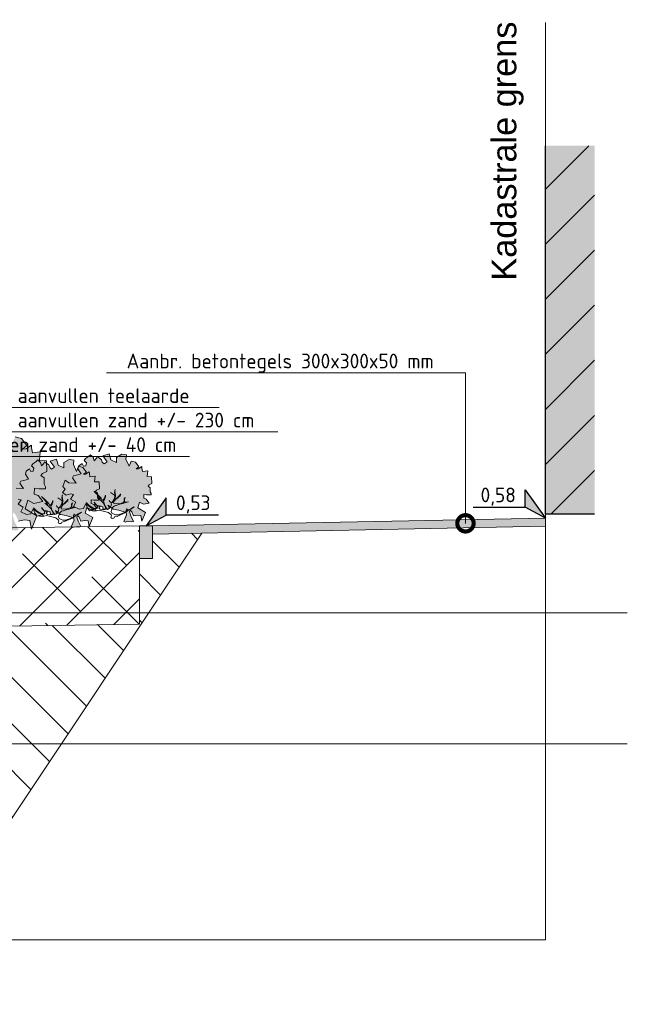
# Model space of a CAD drawing. Header units: metres. Extents: x 92403 to 95147, y 464428 to 465602.
# Tile 102 of 256: x 92452.57 to 92456.28, y 465157.47 to 465163.49. Entities that reach past the tile are written whole.
import ezdxf
from ezdxf import colors
from ezdxf.entities.mleader import LeaderData, LeaderLine
from ezdxf.enums import TextEntityAlignment as Align
from ezdxf.math import Vec2, Vec3

# ---------------------------------------------------------------- set-up
doc = ezdxf.new("R2010")
doc.units = ezdxf.units.M
for name, pattern in [('AL-NAP_LIJN', [15.25, 12, -1.5, 0.25, -1.5]), ('XX-AFBREEK', [7, 4, -1, 1, -1]), ('XX-PROJECTGRENS', [18, 12, -3, 0, -3])]:
    doc.linetypes.add(name, pattern=pattern)
doc.layers.get('0').update_dxf_attribs({"linetype": 'CONTINUOUS'})
doc.layers.add('N-RO-GR-GROENSTROOK-A', color=7, linetype='CONTINUOUS', lineweight=0, true_color=0x5de817, transparency=0.7)
for name, color, linetype, lineweight in [('N-WE-GR-GRAS-A', 62, 'CONTINUOUS', 18), ('N-WE-GW-GROND_ZAND_CUNETZAND-WERK-A-200', 7, 'CONTINUOUS', 18), ('N-WE-VH-VERHARDING_FUNDERING-A-50', 252, 'CONTINUOUS', 18), ('X-XX-AL-AFBREEKLIJN-G', 7, 'XX-AFBREEK', 18), ('X-XX-AL-DETAIL1-G', 7, 'CONTINUOUS', 18), ('X-XX-AL-DETAIL1-T18', 7, 'CONTINUOUS', 18), ('X-XX-AL-DETAIL3-V', 253, 'CONTINUOUS', 18), ('X-XX-AL-HOOGTELABEL-S', 7, 'CONTINUOUS', 25), ('X-XX-AL-NAP-G', 7, 'AL-NAP_LIJN', 18), ('X-XX-AL-RMB - profiel', 7, 'CONTINUOUS', 9)]:
    doc.layers.add(name, color=color, linetype=linetype, lineweight=lineweight)
doc.styles.add('Leiden', font='isocp.shx')
doc.styles.add('NLCS-ISO', font='NLCS-ISO.ttf')
doc.styles.add('NLCS-ISO-M50-T18', font='NLCS-ISO.ttf', dxfattribs={"height": 0.09})

# ---------------------------------------------------------------- blocks, each defined once
blk = doc.blocks.new('gevel_gebouw')
at = {"layer": 'X-XX-AL-DETAIL1-G'}
h = blk.add_hatch(color=9, dxfattribs=at)
h.dxf.hatch_style = 1
h.paths.add_polyline_path([(94764.8395, 462768.2662), (94764.4395, 462768.2662), (94764.4395, 462765.2662), (94764.8395, 462765.2662)])
h = blk.add_hatch(dxfattribs=at)
h.set_pattern_fill('ANSI31', scale=0.1, angle=90)
h.set_pattern_definition([(135, (0.00387, 0), (-0.22450640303, -0.22450640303), [])])
h.paths.add_polyline_path([(94764.8395, 462768.2662), (94764.4395, 462768.2662), (94764.4395, 462765.2662), (94764.8395, 462765.2662)])
at = {"layer": 'X-XX-AL-DETAIL1-G', "color": 7, "lineweight": 30, "flags": 128}
for points in [[(94764.8395, 462765.2662), (94764.8395, 462768.2662)], [(94764.8395, 462765.2662), (94764.4395, 462765.2662)]]:
    blk.add_lwpolyline(points, dxfattribs=at)
blk = doc.blocks.new('SAL-HOOGTELABEL_02-SO')
for p, q in [((2.46, 3.44), (0, 0)), ((2.46, 1.31), (2.46, 3.44)), ((0, 0), (2.46, 1.31)), ((8.84, 1.31), (2.46, 1.31))]:
    blk.add_line(p, q)
blk.add_solid([(2.46, 3.44), (0, 0), (2.46, 1.31)])
at = {"style": 'NLCS-ISO'}
blk.add_attdef('...', text='', height=1.8, dxfattribs=at).set_placement((5.77, 2.62), align=Align.MIDDLE)
blk = doc.blocks.new('_DotSmall')
at = {"const_width": 0.5}
blk.add_lwpolyline([(-0.0625, 0, 1), (0.0625, 0, 1)], format="xyb", close=True, dxfattribs=at)

msp = doc.modelspace()

# ---------------------------------------------------------------- hatches: boundary and pattern name
at = {"layer": 'N-RO-GR-GROENSTROOK-A', "transparency": 33554508}
h = msp.add_hatch(color=256, dxfattribs=at)
h.dxf.hatch_style = 1
h.paths.add_polyline_path([(92452.37136, 465160.489062), (92452.42454, 465160.478927), (92452.491418, 465160.455922), (92452.496794, 465160.433927), (92452.47045, 465160.372813), (92452.485729, 465160.366227), (92452.499489, 465160.370953), (92452.543047, 465160.368163), (92452.562462, 465160.373648), (92452.535456, 465160.424721), (92452.524485, 465160.463553), (92452.531071, 465160.478831), (92452.544661, 465160.463382), (92452.561286, 465160.425309), (92452.59767, 465160.433072), (92452.629915, 465160.428763), (92452.639955, 465160.375412), (92452.673757, 465160.458472), (92452.602222, 465160.501536), (92452.618178, 465160.553372), (92452.655324, 465160.533827), (92452.709922, 465160.54573), (92452.681794, 465160.582), (92452.657449, 465160.590614), (92452.658939, 465160.626166), (92452.684425, 465160.623206), (92452.68649, 465160.622966), (92452.72672, 465160.62385), (92452.726486, 465160.63449), (92452.718778, 465160.651548), (92452.717527, 465160.689964), (92452.698085, 465160.703873), (92452.708277, 465160.717456), (92452.735012, 465160.728643), (92452.731753, 465160.793593), (92452.690474, 465160.795323), (92452.691685, 465160.824209), (92452.694526, 465160.848574), (92452.646948, 465160.842712), (92452.641182, 465160.872676), (92452.640099, 465160.890267), (92452.605844, 465160.867218), (92452.585783, 465160.866356), (92452.612918, 465160.887085), (92452.578889, 465160.931458), (92452.540535, 465160.940921), (92452.519237, 465160.891928), (92452.490535, 465160.957943), (92452.49563, 465160.998844), (92452.452234, 465161.0059), (92452.401036, 465160.975704), (92452.400611, 465160.928323), (92452.348272, 465160.951597), (92452.333001, 465161.009194), (92452.273706, 465160.990599), (92452.31416, 465160.931946), (92452.286172, 465160.915705), (92452.268287, 465160.929548), (92452.259673, 465160.953608), (92452.254623, 465160.957224), (92452.220567, 465160.982351), (92452.21401, 465160.968615), (92452.191919, 465160.94414), (92452.181816, 465160.976119), (92452.158398, 465161.000668), (92452.13842, 465160.983175), (92452.109538, 465160.964221), (92452.09631, 465160.946444), (92452.120053, 465160.923452), (92452.11191, 465160.89669), (92452.091441, 465160.89231), (92452.079446, 465160.916381), (92452.048714, 465160.89672), (92452.039677, 465160.867245), (92452.068405, 465160.820476), (92452.026469, 465160.806521), (92451.996654, 465160.802533), (92451.986946, 465160.781859), (92452.0061, 465160.754869), (92452.021762, 465160.73143), (92451.954334, 465160.735958), (92451.92024, 465160.76017), (92451.897017, 465160.702484), (92451.917761, 465160.676213), (92451.894672, 465160.646542), (92451.927652, 465160.620544), (92451.971003, 465160.631035), (92451.99886, 465160.625547), (92451.970842, 465160.583774), (92452.020366, 465160.555381), (92451.997579, 465160.514305), (92452.050035, 465160.487622), (92452.091453, 465160.495445), (92452.112869, 465160.541029), (92452.129393, 465160.500925), (92452.149282, 465160.472857), (92452.215248, 465160.495494), (92452.225026, 465160.524021), (92452.273654, 465160.511508), (92452.276895, 465160.483352), (92452.334298, 465160.49404), (92452.321638, 465160.527043), (92452.371373, 465160.489079)])
h = msp.add_hatch(color=256, dxfattribs=at)
h.dxf.hatch_style = 1
h.paths.add_polyline_path([(92452.818747, 465160.466762), (92452.853325, 465160.460172), (92452.896808, 465160.445214), (92452.900304, 465160.430912), (92452.883176, 465160.391176), (92452.89311, 465160.386894), (92452.902056, 465160.389967), (92452.930378, 465160.388153), (92452.943002, 465160.391719), (92452.925442, 465160.424927), (92452.918309, 465160.450176), (92452.922591, 465160.460109), (92452.931427, 465160.450064), (92452.942237, 465160.425309), (92452.965894, 465160.430357), (92452.98686, 465160.427555), (92452.993388, 465160.392866), (92453.015366, 465160.446872), (92452.968854, 465160.474872), (92452.979228, 465160.508576), (92453.00338, 465160.495868), (92453.038881, 465160.503607), (92453.020592, 465160.52719), (92453.004762, 465160.532791), (92453.005731, 465160.555907), (92453.022302, 465160.553982), (92453.023645, 465160.553826), (92453.049802, 465160.554401), (92453.04965, 465160.561319), (92453.044639, 465160.57241), (92453.043825, 465160.597389), (92453.031184, 465160.606432), (92453.03781, 465160.615263), (92453.055194, 465160.622538), (92453.053075, 465160.664768), (92453.026235, 465160.665893), (92453.027022, 465160.684674), (92453.02887, 465160.700517), (92452.997935, 465160.696705), (92452.994186, 465160.716188), (92452.993481, 465160.727626), (92452.971209, 465160.712639), (92452.958165, 465160.712079), (92452.975808, 465160.725557), (92452.953682, 465160.754408), (92452.928745, 465160.760561), (92452.914896, 465160.728705), (92452.896235, 465160.771629), (92452.899547, 465160.798222), (92452.871331, 465160.80281), (92452.838042, 465160.783177), (92452.837766, 465160.75237), (92452.803735, 465160.767503), (92452.793806, 465160.804952), (92452.755252, 465160.792862), (92452.781555, 465160.754726), (92452.763357, 465160.744165), (92452.751729, 465160.753166), (92452.746128, 465160.76881), (92452.742844, 465160.771161), (92452.720701, 465160.787499), (92452.716437, 465160.778568), (92452.702074, 465160.762654), (92452.695505, 465160.783447), (92452.680279, 465160.799409), (92452.667289, 465160.788034), (92452.64851, 465160.775711), (92452.639909, 465160.764152), (92452.655346, 465160.749203), (92452.650052, 465160.731802), (92452.636743, 465160.728954), (92452.628944, 465160.744605), (92452.608962, 465160.731821), (92452.603086, 465160.712657), (92452.621765, 465160.682247), (92452.594498, 465160.673174), (92452.575113, 465160.670581), (92452.5688, 465160.657139), (92452.581254, 465160.63959), (92452.591438, 465160.62435), (92452.547596, 465160.627294), (92452.525427, 465160.643036), (92452.510328, 465160.605529), (92452.523816, 465160.588447), (92452.508804, 465160.569155), (92452.530247, 465160.552251), (92452.558434, 465160.559073), (92452.576547, 465160.555504), (92452.55833, 465160.528343), (92452.59053, 465160.509882), (92452.575714, 465160.483175), (92452.609821, 465160.465825), (92452.636751, 465160.470911), (92452.650675, 465160.500551), (92452.661419, 465160.474475), (92452.674351, 465160.456225), (92452.717242, 465160.470944), (92452.7236, 465160.489492), (92452.755218, 465160.481356), (92452.757326, 465160.463049), (92452.794649, 465160.469998), (92452.786417, 465160.491457), (92452.818755, 465160.466772)])
h = msp.add_hatch(color=256, dxfattribs=at)
h.dxf.hatch_style = 1
h.paths.add_polyline_path([(92453.140309, 465160.499107), (92453.174887, 465160.492517), (92453.21837, 465160.477558), (92453.221866, 465160.463257), (92453.204737, 465160.423521), (92453.214671, 465160.419239), (92453.223618, 465160.422312), (92453.25194, 465160.420498), (92453.264564, 465160.424064), (92453.247004, 465160.457272), (92453.239871, 465160.48252), (92453.244153, 465160.492454), (92453.252989, 465160.482409), (92453.263799, 465160.457654), (92453.287456, 465160.462701), (92453.308422, 465160.4599), (92453.314949, 465160.425211), (92453.336928, 465160.479216), (92453.290416, 465160.507217), (92453.30079, 465160.540921), (92453.324942, 465160.528213), (92453.360442, 465160.535952), (92453.342154, 465160.559535), (92453.326324, 465160.565136), (92453.327293, 465160.588252), (92453.343864, 465160.586327), (92453.345207, 465160.586171), (92453.371364, 465160.586745), (92453.371212, 465160.593664), (92453.3662, 465160.604755), (92453.365387, 465160.629733), (92453.352746, 465160.638777), (92453.359372, 465160.647608), (92453.376756, 465160.654882), (92453.374637, 465160.697113), (92453.347797, 465160.698237), (92453.348584, 465160.717019), (92453.350432, 465160.732862), (92453.319497, 465160.72905), (92453.315747, 465160.748533), (92453.315043, 465160.75997), (92453.292771, 465160.744984), (92453.279727, 465160.744424), (92453.29737, 465160.757902), (92453.275244, 465160.786753), (92453.250307, 465160.792906), (92453.236458, 465160.76105), (92453.217796, 465160.803974), (92453.221109, 465160.830567), (92453.192893, 465160.835155), (92453.159604, 465160.815522), (92453.159327, 465160.784715), (92453.125297, 465160.799848), (92453.115368, 465160.837297), (92453.076814, 465160.825206), (92453.103117, 465160.787071), (92453.084919, 465160.77651), (92453.073291, 465160.785511), (92453.06769, 465160.801155), (92453.064406, 465160.803506), (92453.042263, 465160.819843), (92453.037999, 465160.810913), (92453.023635, 465160.794999), (92453.017067, 465160.815791), (92453.00184, 465160.831754), (92452.988851, 465160.820379), (92452.970072, 465160.808055), (92452.961471, 465160.796497), (92452.976908, 465160.781548), (92452.971614, 465160.764147), (92452.958305, 465160.761299), (92452.950506, 465160.77695), (92452.930524, 465160.764166), (92452.924648, 465160.745002), (92452.943327, 465160.714592), (92452.91606, 465160.705519), (92452.896674, 465160.702926), (92452.890362, 465160.689483), (92452.902816, 465160.671935), (92452.912999, 465160.656694), (92452.869158, 465160.659639), (92452.846989, 465160.675381), (92452.83189, 465160.637874), (92452.845378, 465160.620792), (92452.830365, 465160.6015), (92452.851809, 465160.584596), (92452.879996, 465160.591417), (92452.898108, 465160.587849), (92452.879891, 465160.560688), (92452.912092, 465160.542227), (92452.897276, 465160.515519), (92452.931382, 465160.49817), (92452.958313, 465160.503256), (92452.972237, 465160.532895), (92452.982981, 465160.50682), (92452.995913, 465160.48857), (92453.038804, 465160.503288), (92453.045162, 465160.521837), (92453.07678, 465160.513701), (92453.078888, 465160.495394), (92453.116211, 465160.502343), (92453.107979, 465160.523801), (92453.140317, 465160.499117)])
at = {"layer": 'N-WE-GW-GROND_ZAND_CUNETZAND-WERK-A-200'}
h = msp.add_hatch(dxfattribs=at)
h.set_pattern_fill('AGW-WERK_ONTGRAVEN', color=256, scale=0.04, pattern_type=2)
h.set_pattern_definition([(135, (92450.27454, 465157.47126), (-0.141421, -0.141421), [])])
h.paths.add_polyline_path([(92453.356758, 465159.864594), (92453.300369, 465159.864594), (92453.300369, 465159.796516), (92450.010369, 465159.744611), (92450.010369, 465159.711589), (92448.792301, 465159.694613), (92450.012314, 465157.864594), (92452.023425, 465157.864594)])
h.paths.add_polyline_path([(92453.682089, 465160.35259), (92453.380369, 465160.346559), (92453.380369, 465160.19659), (92453.300369, 465160.19659), (92453.300369, 465159.864594), (92453.356758, 465159.864594)])
at = {"layer": 'N-WE-VH-VERHARDING_FUNDERING-A-50'}
h = msp.add_hatch(dxfattribs=at)
h.set_pattern_fill('TEELAARDE', color=36, scale=0.2)
h.set_pattern_definition([(45, (0, 0), (-0.14142135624, 0.14142135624), []), (135, (0, 0), (-0.42426406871, 0.14142135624), [0.5, -0.3])])
h.paths.add_polyline_path([(92453.300369, 465160.39659), (92453.300369, 465159.796516), (92450.010369, 465159.744611), (92450.010369, 465160.214669), (92449.811576, 465160.211533), (92449.81172, 465160.341551)])
at = {"layer": 'X-XX-AL-DETAIL3-V'}
h = msp.add_hatch(color=254, dxfattribs=at)
h.dxf.hatch_style = 1
h.paths.add_polyline_path([(92455.780828, 465160.4446), (92453.380369, 465160.39659), (92453.380369, 465160.346559), (92455.780828, 465160.39454)])
at = {"layer": 'X-XX-AL-RMB - profiel', "true_color": 0x717384}
h = msp.add_hatch(color=8, dxfattribs=at)
h.dxf.hatch_style = 1
h.paths.add_polyline_path([(92453.380369, 465160.39659), (92453.380369, 465160.19659), (92453.300369, 465160.19659), (92453.300369, 465160.39659)])

# ---------------------------------------------------------------- linework, layer by layer
at = {"layer": 'N-WE-GR-GRAS-A', "flags": 128}
msp.add_lwpolyline([(92449.810369, 465160.34153), (92453.300369, 465160.39659)], dxfattribs=at)
at = {"layer": 'X-XX-AL-AFBREEKLIJN-G', "color": 251, "flags": 128}
msp.add_lwpolyline([(92455.780853, 465157.864594), (92425.957967, 465157.864594)], dxfattribs=at)
at = {"layer": 'X-XX-AL-NAP-G', "color": 142, "flags": 128}
for points in [[(92456.280853, 465159.864594), (92424.856294, 465159.864594)], [(92456.280853, 465159.064594), (92424.856294, 465159.064594)]]:
    msp.add_lwpolyline(points, dxfattribs=at)
at = {"layer": 'X-XX-AL-RMB - profiel'}
msp.add_line((92453.682089, 465160.35259), (92451.761203, 465157.471261), dxfattribs=at)
at = {"layer": 'X-XX-AL-RMB - profiel', "color": 150, "linetype": 'XX-PROJECTGRENS', "true_color": 0x0078f0, "flags": 128}
msp.add_lwpolyline([(92455.780853, 465157.864594), (92455.780853, 465163.475136)], dxfattribs=at)
at = {"layer": 'X-XX-AL-RMB - profiel', "color": 251}
for points in [[(92452.561286, 465160.425309), (92452.59767, 465160.433072), (92452.629915, 465160.428763), (92452.639955, 465160.375412), (92452.673757, 465160.458472), (92452.602222, 465160.501536), (92452.618178, 465160.553372), (92452.655324, 465160.533827), (92452.709922, 465160.54573), (92452.681794, 465160.582), (92452.657449, 465160.590614), (92452.658939, 465160.626166), (92452.684425, 465160.623206), (92452.68649, 465160.622966), (92452.72672, 465160.62385), (92452.726486, 465160.63449), (92452.718778, 465160.651548), (92452.717527, 465160.689964), (92452.698085, 465160.703873), (92452.708277, 465160.717456), (92452.735012, 465160.728643), (92452.731753, 465160.793593), (92452.690474, 465160.795323), (92452.691685, 465160.824209), (92452.694526, 465160.848574), (92452.646948, 465160.842712), (92452.641182, 465160.872676), (92452.640099, 465160.890267), (92452.605844, 465160.867218), (92452.585783, 465160.866356), (92452.612918, 465160.887085), (92452.578889, 465160.931458), (92452.540535, 465160.940921)], [(92452.558434, 465160.559073), (92452.576547, 465160.555504), (92452.55833, 465160.528343), (92452.59053, 465160.509882), (92452.575714, 465160.483175), (92452.609821, 465160.465825), (92452.636751, 465160.470911), (92452.650675, 465160.500551), (92452.661419, 465160.474475), (92452.674351, 465160.456225), (92452.717242, 465160.470944), (92452.7236, 465160.489492), (92452.755218, 465160.481356), (92452.757326, 465160.463049), (92452.794649, 465160.469998), (92452.786417, 465160.491457), (92452.818755, 465160.466772), (92452.818747, 465160.466762), (92452.853325, 465160.460172), (92452.896808, 465160.445214), (92452.900304, 465160.430912), (92452.883176, 465160.391176), (92452.89311, 465160.386894), (92452.902056, 465160.389967), (92452.930378, 465160.388153), (92452.943002, 465160.391719), (92452.925442, 465160.424927), (92452.918309, 465160.450176), (92452.922591, 465160.460109), (92452.931427, 465160.450064), (92452.942237, 465160.425309), (92452.965894, 465160.430357), (92452.98686, 465160.427555), (92452.993388, 465160.392866), (92453.015366, 465160.446872), (92452.968854, 465160.474872), (92452.979228, 465160.508576), (92453.00338, 465160.495868), (92453.038881, 465160.503607), (92453.020592, 465160.52719), (92453.004762, 465160.532791), (92453.005731, 465160.555907), (92453.022302, 465160.553982), (92453.023645, 465160.553826), (92453.049802, 465160.554401), (92453.04965, 465160.561319), (92453.044639, 465160.57241), (92453.043825, 465160.597389), (92453.031184, 465160.606432), (92453.03781, 465160.615263), (92453.055194, 465160.622538), (92453.053075, 465160.664768), (92453.026235, 465160.665893), (92453.027022, 465160.684674), (92453.02887, 465160.700517), (92452.997935, 465160.696705), (92452.994186, 465160.716188), (92452.993481, 465160.727626), (92452.971209, 465160.712639), (92452.958165, 465160.712079), (92452.975808, 465160.725557), (92452.953682, 465160.754408), (92452.928745, 465160.760561), (92452.914896, 465160.728705), (92452.896235, 465160.771629), (92452.899547, 465160.798222), (92452.871331, 465160.80281), (92452.838042, 465160.783177), (92452.837766, 465160.75237), (92452.803735, 465160.767503), (92452.793806, 465160.804952), (92452.755252, 465160.792862), (92452.781555, 465160.754726), (92452.763357, 465160.744165), (92452.751729, 465160.753166), (92452.746128, 465160.76881), (92452.742844, 465160.771161), (92452.720701, 465160.787499), (92452.716437, 465160.778568), (92452.702074, 465160.762654), (92452.695505, 465160.783447), (92452.680279, 465160.799409), (92452.667289, 465160.788034), (92452.64851, 465160.775711), (92452.639909, 465160.764152), (92452.655346, 465160.749203), (92452.650052, 465160.731802), (92452.636743, 465160.728954), (92452.628944, 465160.744605), (92452.608962, 465160.731821), (92452.603086, 465160.712657), (92452.621765, 465160.682247), (92452.594498, 465160.673174), (92452.575113, 465160.670581), (92452.5688, 465160.657139), (92452.581254, 465160.63959), (92452.591438, 465160.62435), (92452.547596, 465160.627294)], [(92453.124958, 465160.446838), (92453.127978, 465160.450794), (92453.128551, 465160.459746), (92453.127094, 465160.463988), (92453.111039, 465160.477808), (92453.05319, 465160.492232), (92453.03872, 465160.487627), (92453.034244, 465160.487914), (92453.028259, 465160.486223), (92453.011109, 465160.488358), (92453.006399, 465160.490389), (92453.023548, 465160.488253), (92453.032266, 465160.489423), (92453.036274, 465160.492624), (92453.016211, 465160.503243), (92453.007025, 465160.50556), (92452.985271, 465160.522166), (92452.974212, 465160.538432), (92452.993468, 465160.520604), (92453.018709, 465160.504466), (92453.042079, 465160.502278), (92453.044109, 465160.506988), (92453.039504, 465160.521457), (92453.022747, 465160.540509), (92453.028393, 465160.531504), (92453.044448, 465160.517683), (92453.054623, 465160.514612), (92453.062873, 465160.519269), (92453.058865, 465160.516069), (92453.058579, 465160.511592), (92453.054102, 465160.511879), (92453.052072, 465160.507169), (92453.059462, 465160.498398), (92453.073124, 465160.495794), (92453.09207, 465160.500112), (92453.093632, 465160.50831), (92453.08117, 465160.535038), (92453.068836, 465160.547582), (92453.043126, 465160.567207), (92453.059702, 465160.556119), (92453.059755, 465160.562339), (92453.046251, 465160.583602), (92453.026527, 465160.604917), (92453.023327, 465160.608925), (92453.042816, 465160.589353), (92453.06725, 465160.566007), (92453.07261, 465160.552526), (92453.082369, 465160.559161), (92453.091948, 465160.57376), (92453.092287, 465160.584456), (92453.088695, 465160.571548), (92453.08911, 465160.561841), (92453.081041, 465160.549221), (92453.082211, 465160.540502), (92453.088273, 465160.521791), (92453.101777, 465160.500528), (92453.105732, 465160.497509), (92453.114737, 465160.503155), (92453.122519, 465160.5113), (92453.129886, 465160.529151), (92453.12156, 465160.544896), (92453.117604, 465160.547916), (92453.115159, 465160.552912), (92453.117604, 465160.547916), (92453.129704, 465160.537114), (92453.133946, 465160.538571), (92453.147351, 465160.564333), (92453.149721, 465160.579739), (92453.147275, 465160.584736), (92453.123778, 465160.601107), (92453.153208, 465160.580207), (92453.147147, 465160.598919), (92453.150506, 465160.61357), (92453.152536, 465160.61828), (92453.149464, 465160.608105), (92453.153729, 465160.58294), (92453.151073, 465160.563058), (92453.149042, 465160.558348), (92453.159791, 465160.564228), (92453.185635, 465160.589885), (92453.184646, 465160.59064), (92453.175589, 465160.578774), (92453.181054, 465160.577732), (92453.187039, 465160.579423), (92453.178321, 465160.578253), (92453.166765, 465160.565164), (92453.154507, 465160.557306), (92453.14243, 465160.541485), (92453.143601, 465160.532767), (92453.170457, 465160.531047), (92453.186904, 465160.534141), (92453.200385, 465160.539501), (92453.204393, 465160.542702), (92453.213088, 465160.570494), (92453.207284, 465160.56084), (92453.208401, 465160.545902), (92453.211602, 465160.541894), (92453.233514, 465160.543948), (92453.190859, 465160.531122), (92453.180398, 465160.529718), (92453.161686, 465160.523657), (92453.157678, 465160.520456), (92453.153202, 465160.520743), (92453.144718, 465160.517829), (92453.133683, 465160.507473), (92453.128581, 465160.492588), (92453.128007, 465160.483636), (92453.13191, 465160.474397), (92453.152962, 465160.463022), (92453.171387, 465160.464608), (92453.179871, 465160.467521), (92453.184347, 465160.467235), (92453.217815, 465160.482377), (92453.218388, 465160.491329), (92453.222215, 465160.502493), (92453.221928, 465160.498017), (92453.225129, 465160.494009), (92453.235825, 465160.49367), (92453.246807, 465160.497806), (92453.267081, 465160.512065), (92453.266092, 465160.51282), (92453.248083, 465160.501527), (92453.234836, 465160.494424), (92453.215785, 465160.477667), (92453.163839, 465160.454719), (92453.14838, 465160.45087), (92453.14635, 465160.446159), (92453.142342, 465160.442959), (92453.132635, 465160.442544), (92453.124958, 465160.446838)], [(92452.803396, 465160.414494), (92452.806416, 465160.418449), (92452.806989, 465160.427401), (92452.805532, 465160.431643), (92452.789477, 465160.445464), (92452.731628, 465160.459887), (92452.717158, 465160.455282), (92452.712682, 465160.455569), (92452.706697, 465160.453878), (92452.689547, 465160.456013), (92452.684837, 465160.458044), (92452.701986, 465160.455908), (92452.710704, 465160.457078), (92452.714712, 465160.460279), (92452.694649, 465160.470899), (92452.685463, 465160.473216), (92452.663709, 465160.489821), (92452.652651, 465160.506087), (92452.671906, 465160.488259), (92452.697148, 465160.472122), (92452.720517, 465160.469933), (92452.722547, 465160.474643), (92452.717942, 465160.489113), (92452.701185, 465160.508164), (92452.706831, 465160.499159), (92452.722886, 465160.485339), (92452.733061, 465160.482267), (92452.741311, 465160.486924), (92452.737304, 465160.483724), (92452.737017, 465160.479248), (92452.732541, 465160.479534), (92452.73051, 465160.474824), (92452.7379, 465160.466054), (92452.751562, 465160.46345), (92452.770508, 465160.467768), (92452.77207, 465160.475965), (92452.759608, 465160.502693), (92452.747274, 465160.515238), (92452.721565, 465160.534862), (92452.738141, 465160.523774), (92452.738193, 465160.529994), (92452.724689, 465160.551257), (92452.704965, 465160.572572), (92452.701765, 465160.57658), (92452.721254, 465160.557008), (92452.745688, 465160.533663), (92452.751048, 465160.520182), (92452.760808, 465160.526816), (92452.770386, 465160.541415), (92452.770725, 465160.552111), (92452.767133, 465160.539203), (92452.767548, 465160.529497), (92452.759479, 465160.516876), (92452.76065, 465160.508158), (92452.766711, 465160.489446), (92452.780215, 465160.468183), (92452.784171, 465160.465164), (92452.793175, 465160.47081), (92452.800957, 465160.478955), (92452.808324, 465160.496806), (92452.799998, 465160.512551), (92452.796042, 465160.515571), (92452.793597, 465160.520568), (92452.796042, 465160.515571), (92452.808142, 465160.504769), (92452.812385, 465160.506226), (92452.825789, 465160.531988), (92452.828159, 465160.547394), (92452.825713, 465160.552391), (92452.802216, 465160.568763), (92452.831647, 465160.547862), (92452.825585, 465160.566574), (92452.828944, 465160.581225), (92452.830974, 465160.585935), (92452.827902, 465160.57576), (92452.832167, 465160.550595), (92452.829511, 465160.530713), (92452.82748, 465160.526003), (92452.838229, 465160.531883), (92452.864073, 465160.55754), (92452.863084, 465160.558295), (92452.854027, 465160.546429), (92452.859492, 465160.545387), (92452.865477, 465160.547078), (92452.856759, 465160.545908), (92452.845203, 465160.532819), (92452.832945, 465160.524962), (92452.820868, 465160.50914), (92452.822039, 465160.500422), (92452.848895, 465160.498702), (92452.865342, 465160.501797), (92452.878823, 465160.507156), (92452.882831, 465160.510357), (92452.891526, 465160.538149), (92452.885722, 465160.528495), (92452.886839, 465160.513557), (92452.89004, 465160.50955), (92452.911952, 465160.511603), (92452.869297, 465160.498778), (92452.858836, 465160.497373), (92452.840124, 465160.491312), (92452.836116, 465160.488111), (92452.83164, 465160.488398), (92452.823156, 465160.485484), (92452.812121, 465160.475128), (92452.807019, 465160.460243), (92452.806445, 465160.451291), (92452.810348, 465160.442052), (92452.8314, 465160.430677), (92452.849825, 465160.432263), (92452.858309, 465160.435177), (92452.862785, 465160.43489), (92452.896253, 465160.450032), (92452.896827, 465160.458984), (92452.900653, 465160.470148), (92452.900366, 465160.465672), (92452.903567, 465160.461664), (92452.914263, 465160.461325), (92452.925245, 465160.465461), (92452.945519, 465160.47972), (92452.944531, 465160.480475), (92452.926521, 465160.469182), (92452.913274, 465160.46208), (92452.894223, 465160.445322), (92452.842277, 465160.422375), (92452.826818, 465160.418525), (92452.824788, 465160.413815), (92452.82078, 465160.410614), (92452.811073, 465160.410199), (92452.803396, 465160.414494)]]:
    msp.add_lwpolyline(points, dxfattribs=at)
msp.add_lwpolyline([(92453.140309, 465160.499107), (92453.174887, 465160.492517), (92453.21837, 465160.477558), (92453.221866, 465160.463257), (92453.204737, 465160.423521), (92453.214671, 465160.419239), (92453.223618, 465160.422312), (92453.25194, 465160.420498), (92453.264564, 465160.424064), (92453.247004, 465160.457272), (92453.239871, 465160.48252), (92453.244153, 465160.492454), (92453.252989, 465160.482409), (92453.263799, 465160.457654), (92453.287456, 465160.462701), (92453.308422, 465160.4599), (92453.314949, 465160.425211), (92453.336928, 465160.479216), (92453.290416, 465160.507217), (92453.30079, 465160.540921), (92453.324942, 465160.528213), (92453.360442, 465160.535952), (92453.342154, 465160.559535), (92453.326324, 465160.565136), (92453.327293, 465160.588252), (92453.343864, 465160.586327), (92453.345207, 465160.586171), (92453.371364, 465160.586745), (92453.371212, 465160.593664), (92453.3662, 465160.604755), (92453.365387, 465160.629733), (92453.352746, 465160.638777), (92453.359372, 465160.647608), (92453.376756, 465160.654882), (92453.374637, 465160.697113), (92453.347797, 465160.698237), (92453.348584, 465160.717019), (92453.350432, 465160.732862), (92453.319497, 465160.72905), (92453.315747, 465160.748533), (92453.315043, 465160.75997), (92453.292771, 465160.744984), (92453.279727, 465160.744424), (92453.29737, 465160.757902), (92453.275244, 465160.786753), (92453.250307, 465160.792906), (92453.236458, 465160.76105), (92453.217796, 465160.803974), (92453.221109, 465160.830567), (92453.192893, 465160.835155), (92453.159604, 465160.815522), (92453.159327, 465160.784715), (92453.125297, 465160.799848), (92453.115368, 465160.837297), (92453.076814, 465160.825206), (92453.103117, 465160.787071), (92453.084919, 465160.77651), (92453.073291, 465160.785511), (92453.06769, 465160.801155), (92453.064406, 465160.803506), (92453.042263, 465160.819843), (92453.037999, 465160.810913), (92453.023635, 465160.794999), (92453.017067, 465160.815791), (92453.00184, 465160.831754), (92452.988851, 465160.820379), (92452.970072, 465160.808055), (92452.961471, 465160.796497), (92452.976908, 465160.781548), (92452.971614, 465160.764147), (92452.958305, 465160.761299), (92452.950506, 465160.77695), (92452.930524, 465160.764166), (92452.924648, 465160.745002), (92452.943327, 465160.714592), (92452.91606, 465160.705519), (92452.896674, 465160.702926), (92452.890362, 465160.689483), (92452.902816, 465160.671935), (92452.912999, 465160.656694), (92452.869158, 465160.659639), (92452.846989, 465160.675381), (92452.83189, 465160.637874), (92452.845378, 465160.620792), (92452.830365, 465160.6015), (92452.851809, 465160.584596), (92452.879996, 465160.591417), (92452.898108, 465160.587849), (92452.879891, 465160.560688), (92452.912092, 465160.542227), (92452.897276, 465160.515519), (92452.931382, 465160.49817), (92452.958313, 465160.503256), (92452.972237, 465160.532895), (92452.982981, 465160.50682), (92452.995913, 465160.48857), (92453.038804, 465160.503288), (92453.045162, 465160.521837), (92453.07678, 465160.513701), (92453.078888, 465160.495394), (92453.116211, 465160.502343), (92453.107979, 465160.523801), (92453.140317, 465160.499117)], close=True, dxfattribs=at)
at = {"layer": 'X-XX-AL-RMB - profiel', "flags": 128}
for points in [[(92453.380369, 465160.346559), (92455.780828, 465160.39454), (92455.780828, 465160.4446), (92453.380369, 465160.39659)], [(92453.380369, 465160.39659), (92453.380369, 465160.19659), (92453.300369, 465160.19659), (92453.300369, 465160.39659)]]:
    msp.add_lwpolyline(points, close=True, dxfattribs=at)
msp.add_lwpolyline([(92453.300369, 465160.19659), (92453.300369, 465159.796516), (92450.010369, 465159.744611)], dxfattribs=at)

# ---------------------------------------------------------------- block references
at = {"xscale": -0.75, "yscale": 0.75, "zscale": 0.75}
msp.add_blockref('gevel_gebouw', (163529.410508, 118086.520934), dxfattribs=at)
at = {"layer": 'X-XX-AL-HOOGTELABEL-S'}
ref = msp.add_blockref('SAL-HOOGTELABEL_02-SO', (92455.780828, 465160.4446), dxfattribs=dict(at, xscale=-0.05000000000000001, yscale=0.05000000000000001, zscale=0.05000000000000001))
ref.add_attrib('...', '0,58', dxfattribs={"layer": '0', "height": 0.09, "style": 'NLCS-ISO'}).set_placement((92455.49219, 465160.575362), align=Align.MIDDLE)
at = {"layer": 'X-XX-AL-HOOGTELABEL-S', "xscale": 0.05000000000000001, "yscale": 0.05000000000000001, "zscale": 0.05000000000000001}
msp.add_blockref('SAL-HOOGTELABEL_02-SO', (92453.340369, 465160.39659), dxfattribs=at).add_auto_attribs({'...': '0,53'})

# ---------------------------------------------------------------- texts
at = {"layer": 'X-XX-AL-RMB - profiel', "linetype": 'Continuous', "ltscale": 1, "insert": (92455.452714, 465165.895377), "char_height": 0.15, "attachment_point": 3, "rotation": 90, "style": 'Leiden'}
msp.add_mtext_dynamic_manual_height_columns('\\pxql;{\\fArial|b0|i0|c0|p34;\\C0;Kadastrale grens}', width=3.99958028, gutter_width=6.25, heights=[5.650079], dxfattribs=at)

# ---------------------------------------------------------------- leaders
at = {"layer": 'X-XX-AL-DETAIL1-T18'}
ml = msp.add_multileader_mtext('Standard', dxfattribs=at)
ml.set_content('{\\C256;Aanbr. betontegels 300x300x50 mm}', color=10, style='NLCS-ISO-M50-T18')
ml.set_leader_properties(color=256, lineweight=-1)
ml.set_arrow_properties(name='DOTSMALL')
ml.build(insert=Vec2(0, 0))
ml.multileader.update_dxf_attribs({"text_left_attachment_type": 5, "text_right_attachment_type": 5, "dogleg_length": 0.09, "arrow_head_size": 0.2})
ctx = ml.context
ctx.base_point, ctx.char_height, ctx.arrow_head_size, ctx.landing_gap_size, ctx.plane_origin = Vec3(92453.17709, 465161.332562), 0.09, 0.2, 0.045, Vec3(92455.29209, 465161.304472)
ctx.left_attachment, ctx.right_attachment = 5, 5
notes = []
notes.append((ctx, [(0, (1, 1, 0), (92455.29209, 465161.332562), (-1, 0), 0.09, [(0, [(92455.29209, 465160.412017)], 0, [])])]))
ctx.mtext.insert, ctx.mtext.flow_direction = Vec3(92453.22209, 465161.449562), 5
ml = msp.add_multileader_mtext('Standard', dxfattribs=at)
ml.set_content('{\\C256;Ontgraven grond/zand en aanvullen teelaarde}', color=10, style='NLCS-ISO-M50-T18')
ml.set_leader_properties(color=256, lineweight=-1)
ml.set_arrow_properties(name='DOTSMALL')
ml.build(insert=Vec2(0, 0))
ml.multileader.update_dxf_attribs({"text_left_attachment_type": 5, "text_right_attachment_type": 5, "dogleg_length": 0.09, "arrow_head_size": 0.2})
ctx = ml.context
ctx.base_point, ctx.char_height, ctx.arrow_head_size, ctx.landing_gap_size, ctx.plane_origin = Vec3(92451.07802, 465161.121165), 0.09, 0.2, 0.045, Vec3(92450.98802, 465160.459065)
ctx.left_attachment, ctx.right_attachment = 5, 5
notes.append((ctx, [(0, (1, 1, 0), (92450.98802, 465161.121165), (1, 0), 0.09, [(0, [(92450.98802, 465160.208638)], 0, [])])]))
ctx.mtext.insert, ctx.mtext.width, ctx.mtext.flow_direction = Vec3(92451.12302, 465161.238165), 4.0068021, 5
ml = msp.add_multileader_mtext('Standard', dxfattribs=at)
ml.set_content('{\\C256;Ontgraven grond/zand en aanvullen zand +/- 230 cm}', color=10, style='NLCS-ISO-M50-T18')
ml.set_leader_properties(color=256, lineweight=-1)
ml.set_arrow_properties(name='DOTSMALL')
ml.build(insert=Vec2(0, 0))
ml.multileader.update_dxf_attribs({"text_left_attachment_type": 5, "text_right_attachment_type": 5, "dogleg_length": 0.09, "arrow_head_size": 0.2})
ctx = ml.context
ctx.base_point, ctx.char_height, ctx.arrow_head_size, ctx.landing_gap_size, ctx.plane_origin = Vec3(92451.07802, 465160.971165), 0.09, 0.2, 0.045, Vec3(92450.98802, 465160.309065)
ctx.left_attachment, ctx.right_attachment = 5, 5
notes.append((ctx, [(0, (1, 1, 0), (92450.98802, 465160.971165), (1, 0), 0.09, [(0, [(92450.98802, 465159.226667)], 0, [])])]))
ctx.mtext.insert, ctx.mtext.width, ctx.mtext.flow_direction = Vec3(92451.12302, 465161.088165), 3.00274654, 5
ml = msp.add_multileader_mtext('Standard', dxfattribs=at)
ml.set_content('{\\C256;Ontgraven klei en aanvullen zand +/- 40 cm}', color=10, style='NLCS-ISO-M50-T18')
ml.set_leader_properties(color=256, lineweight=-1)
ml.set_arrow_properties(name='DOTSMALL')
ml.build(insert=Vec2(0, 0))
ml.multileader.update_dxf_attribs({"text_left_attachment_type": 5, "text_right_attachment_type": 5, "dogleg_length": 0.09, "arrow_head_size": 0.2})
ctx = ml.context
ctx.base_point, ctx.char_height, ctx.arrow_head_size, ctx.landing_gap_size, ctx.plane_origin = Vec3(92451.07802, 465160.821165), 0.09, 0.2, 0.045, Vec3(92450.98802, 465160.159065)
ctx.left_attachment, ctx.right_attachment = 5, 5
notes.append((ctx, [(0, (1, 1, 0), (92450.98802, 465160.821165), (1, 0), 0.09, [(0, [(92450.98802, 465157.557445)], 0, [])])]))
ctx.mtext.insert, ctx.mtext.width, ctx.mtext.flow_direction = Vec3(92451.12302, 465160.938165), 3.00274654, 5
for ctx, leaders in notes:
    for number, flags, end, landing, length, lines in leaders:
        leader = LeaderData()
        leader.index, (leader.has_last_leader_line, leader.has_dogleg_vector, leader.attachment_direction) = number, flags
        leader.last_leader_point, leader.dogleg_vector, leader.dogleg_length = Vec3(end), Vec3(landing), length
        for number, points, colour, breaks in lines:
            line = LeaderLine()
            line.index, line.vertices, line.color, line.breaks = number, Vec3.list(points), colors.encode_raw_color(colour), breaks
            leader.lines.append(line)
        ctx.leaders.append(leader)

doc.saveas('drawing.dxf')
